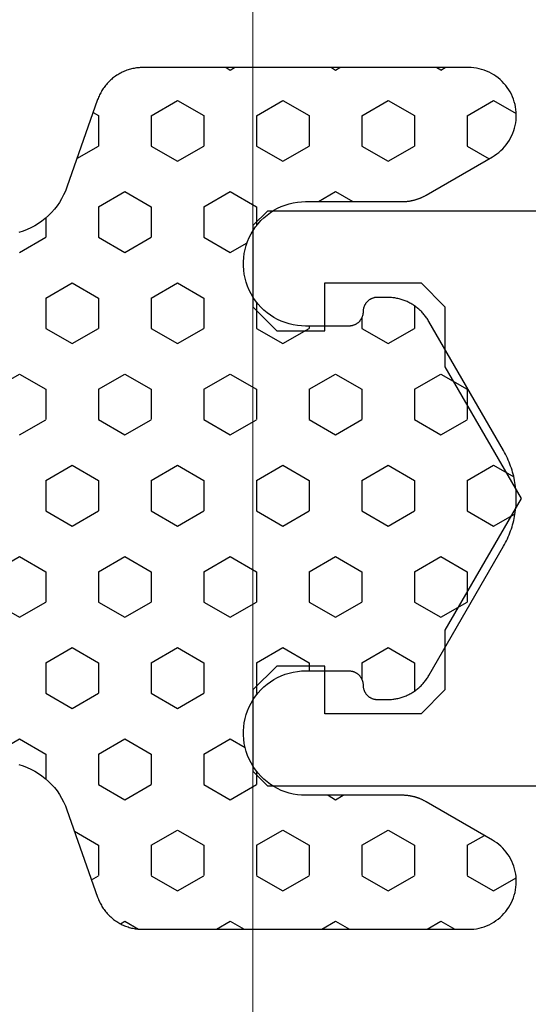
# Model space of a CAD drawing. Extents: x 4615668 to 9294084, y 5325188 to 10688993.
# Tile 168 of 256: x 4635735.05 to 4635736.11, y 5332023.21 to 5332025.27. Entities that reach past the tile are written whole.
import ezdxf
from ezdxf import colors
from ezdxf.entities.mleader import LeaderData, LeaderLine
from ezdxf.math import Vec2, Vec3

# ---------------------------------------------------------------- set-up
doc = ezdxf.new("R2010")
doc.units = 0
doc.header["$MEASUREMENT"] = 0
doc.layers.add('A_wymiary', color=152, linetype='Continuous', lineweight=5)
doc.layers.add('Wymiat 100', color=251, linetype='Continuous', lineweight=5)
doc.layers.add('CrossSectionsProfils', color=7, linetype='Continuous')
doc.styles.get("Standard").update_dxf_attribs({"font": 'txt.shx'})

# ---------------------------------------------------------------- blocks, each defined once
blk = doc.blocks.new('K43_2153_X', base_point=(858.06159, 1427.40338))
at = {"layer": 'CrossSectionsProfils', "flags": 128}
blk.add_lwpolyline([(855.55942, 1433.40338), (838.36159, 1433.40338), (838.06159, 1433.10338), (838.06159, 1431.40338), (838.56159, 1430.90338), (839.56159, 1430.90338), (839.56159, 1431.90338), (841.57195, 1431.90338), (842.07195, 1431.40338), (842.07195, 1430.15338), (843.65967, 1427.40338), (842.07195, 1424.65338), (842.07195, 1423.40338), (841.57195, 1422.90338), (839.56159, 1422.90338), (839.56159, 1423.90338), (838.56159, 1423.90338), (838.06159, 1423.40338), (838.06159, 1421.70338), (838.36159, 1421.40338), (855.55942, 1421.40338)], dxfattribs=at)
blk = doc.blocks.new('Hatch84418', base_point=(6053.053, 1361.842))
at = {"layer": 'CrossSectionsProfils'}
for p, q in [((6439.74, 1346.868), (6440.013, 1347.341)), ((6447.36, 1346.868), (6447.603, 1347.29)), ((6448.63, 1346.868), (6448.372, 1347.315)), ((6456.25, 1346.868), (6455.978, 1347.339)), ((6440.058, 1346.318), (6439.74, 1346.868)), ((6440.692, 1346.318), (6440.957, 1346.777)), ((6447.677, 1346.318), (6447.36, 1346.868)), ((6448.312, 1346.318), (6448.63, 1346.868)), ((6455.298, 1346.318), (6455.091, 1346.676)), ((6455.933, 1346.318), (6456.25, 1346.868)), ((6440.057, 1346.318), (6440.692, 1346.318)), ((6445.455, 1345.768), (6445.772, 1346.318)), ((6445.772, 1346.318), (6446.407, 1346.318)), ((6446.725, 1345.768), (6446.408, 1346.318)), ((6447.677, 1346.318), (6448.312, 1346.318)), ((6449.265, 1345.768), (6449.583, 1346.318)), ((6449.583, 1346.318), (6450.217, 1346.318)), ((6450.535, 1345.768), (6450.217, 1346.318)), ((6455.297, 1346.318), (6455.932, 1346.318)), ((6456.885, 1345.768), (6457.053, 1346.06)), ((6439.105, 1345.768), (6439.053, 1345.858)), ((6439.053, 1345.679), (6439.104, 1345.768)), ((6445.772, 1345.218), (6445.455, 1345.768)), ((6446.407, 1345.218), (6446.725, 1345.768)), ((6449.583, 1345.218), (6449.265, 1345.768)), ((6450.217, 1345.218), (6450.535, 1345.768)), ((6457.053, 1345.477), (6456.885, 1345.768)), ((6439.74, 1344.668), (6440.057, 1345.218)), ((6440.057, 1345.218), (6440.692, 1345.218)), ((6441.01, 1344.668), (6440.692, 1345.218)), ((6444.032, 1345.218), (6444.502, 1345.218)), ((6444.82, 1344.669), (6444.503, 1345.219)), ((6445.772, 1345.218), (6446.407, 1345.218)), ((6447.36, 1344.668), (6447.677, 1345.218)), ((6447.677, 1345.218), (6448.312, 1345.218)), ((6448.63, 1344.668), (6448.312, 1345.218)), ((6449.583, 1345.218), (6450.217, 1345.218)), ((6451.17, 1344.668), (6451.487, 1345.218)), ((6451.487, 1345.218), (6452.075, 1345.218)), ((6454.98, 1344.668), (6455.297, 1345.218)), ((6455.297, 1345.218), (6455.932, 1345.218)), ((6456.25, 1344.668), (6455.933, 1345.218)), ((6440.058, 1344.119), (6439.74, 1344.668)), ((6440.692, 1344.118), (6441.01, 1344.668)), ((6444.502, 1344.118), (6444.82, 1344.668)), ((6447.678, 1344.118), (6447.36, 1344.668)), ((6448.312, 1344.118), (6448.63, 1344.668)), ((6451.487, 1344.118), (6451.17, 1344.668)), ((6455.297, 1344.118), (6454.98, 1344.668)), ((6455.933, 1344.118), (6456.25, 1344.668)), ((6440.057, 1344.118), (6440.692, 1344.118)), ((6444.27, 1344.118), (6444.502, 1344.118)), ((6445.455, 1343.569), (6445.772, 1344.119)), ((6445.772, 1344.118), (6446.407, 1344.118)), ((6446.725, 1343.568), (6446.407, 1344.118)), ((6447.677, 1344.118), (6448.312, 1344.118)), ((6449.265, 1343.568), (6449.583, 1344.118)), ((6449.583, 1344.118), (6450.217, 1344.118)), ((6450.535, 1343.568), (6450.217, 1344.118)), ((6451.487, 1344.118), (6451.837, 1344.118)), ((6455.297, 1344.118), (6455.932, 1344.118)), ((6441.645, 1343.568), (6441.854, 1343.93)), ((6456.885, 1343.568), (6457.053, 1343.86)), ((6439.105, 1343.568), (6439.053, 1343.658)), ((6454.345, 1343.568), (6454.253, 1343.727)), ((6439.053, 1343.479), (6439.105, 1343.568)), ((6441.854, 1343.208), (6441.645, 1343.569)), ((6445.773, 1343.019), (6445.455, 1343.569)), ((6446.407, 1343.018), (6446.725, 1343.568)), ((6449.583, 1343.019), (6449.265, 1343.568)), ((6450.217, 1343.018), (6450.535, 1343.568)), ((6454.253, 1343.41), (6454.345, 1343.568)), ((6457.053, 1343.277), (6456.885, 1343.568)), ((6439.74, 1342.469), (6440.057, 1343.019)), ((6440.057, 1343.018), (6440.692, 1343.018)), ((6441.01, 1342.469), (6440.692, 1343.019)), ((6444.454, 1343.018), (6444.502, 1343.018)), ((6444.82, 1342.469), (6444.503, 1343.019)), ((6445.772, 1343.018), (6446.407, 1343.018)), ((6447.36, 1342.469), (6447.677, 1343.018)), ((6447.677, 1343.018), (6448.312, 1343.018)), ((6448.63, 1342.469), (6448.312, 1343.018)), ((6449.583, 1343.018), (6450.217, 1343.018)), ((6451.17, 1342.468), (6451.487, 1343.018)), ((6451.487, 1343.018), (6451.654, 1343.018)), ((6454.98, 1342.468), (6455.297, 1343.018)), ((6455.297, 1343.018), (6455.932, 1343.018)), ((6456.25, 1342.469), (6455.933, 1343.019)), ((6440.058, 1341.919), (6439.74, 1342.469)), ((6440.692, 1341.919), (6441.01, 1342.469)), ((6444.502, 1341.919), (6444.82, 1342.469)), ((6447.677, 1341.919), (6447.36, 1342.469)), ((6448.312, 1341.919), (6448.63, 1342.469)), ((6451.487, 1341.919), (6451.17, 1342.469)), ((6455.297, 1341.919), (6454.98, 1342.469)), ((6455.933, 1341.919), (6456.25, 1342.469)), ((6452.123, 1341.919), (6452.132, 1341.935)), ((6440.057, 1341.919), (6440.692, 1341.919)), ((6441.645, 1341.369), (6441.962, 1341.919)), ((6441.962, 1341.919), (6442.353, 1341.919)), ((6443.954, 1341.919), (6444.502, 1341.919)), ((6445.455, 1341.369), (6445.772, 1341.918)), ((6445.772, 1341.919), (6446.407, 1341.919)), ((6446.725, 1341.369), (6446.408, 1341.919)), ((6447.677, 1341.919), (6448.312, 1341.919)), ((6449.265, 1341.369), (6449.583, 1341.918)), ((6449.583, 1341.919), (6450.217, 1341.919)), ((6450.535, 1341.369), (6450.217, 1341.919)), ((6451.487, 1341.919), (6452.123, 1341.919)), ((6453.754, 1341.919), (6454.027, 1341.919)), ((6454.345, 1341.369), (6454.028, 1341.919)), ((6455.297, 1341.919), (6455.932, 1341.919)), ((6442.915, 1341.369), (6442.713, 1341.719)), ((6453.075, 1341.369), (6453.253, 1341.677)), ((6456.885, 1341.369), (6457.053, 1341.66)), ((6439.105, 1341.369), (6439.053, 1341.459)), ((6439.053, 1341.279), (6439.105, 1341.369)), ((6441.962, 1340.819), (6441.645, 1341.369)), ((6442.597, 1340.819), (6442.915, 1341.369)), ((6445.773, 1340.819), (6445.455, 1341.369)), ((6446.407, 1340.819), (6446.725, 1341.369)), ((6449.583, 1340.819), (6449.265, 1341.369)), ((6450.217, 1340.819), (6450.535, 1341.369)), ((6453.393, 1340.819), (6453.075, 1341.369)), ((6454.027, 1340.819), (6454.345, 1341.369)), ((6457.053, 1341.077), (6456.885, 1341.369)), ((6439.74, 1340.269), (6440.057, 1340.819)), ((6440.057, 1340.819), (6440.692, 1340.819)), ((6441.01, 1340.269), (6440.693, 1340.819)), ((6441.962, 1340.819), (6442.597, 1340.819)), ((6443.55, 1340.269), (6443.867, 1340.819)), ((6443.867, 1340.819), (6444.502, 1340.819)), ((6444.82, 1340.269), (6444.502, 1340.819)), ((6445.772, 1340.819), (6446.407, 1340.819)), ((6447.36, 1340.269), (6447.677, 1340.819)), ((6447.677, 1340.819), (6448.312, 1340.819)), ((6448.63, 1340.269), (6448.312, 1340.819)), ((6449.583, 1340.819), (6450.217, 1340.819)), ((6451.17, 1340.269), (6451.487, 1340.819)), ((6451.487, 1340.819), (6452.123, 1340.819)), ((6452.44, 1340.269), (6452.123, 1340.819)), ((6453.393, 1340.819), (6454.027, 1340.819)), ((6454.98, 1340.269), (6455.297, 1340.819)), ((6455.297, 1340.819), (6455.932, 1340.819)), ((6456.25, 1340.269), (6455.933, 1340.819)), ((6440.058, 1339.719), (6439.74, 1340.269)), ((6440.692, 1339.719), (6441.01, 1340.269)), ((6443.868, 1339.719), (6443.55, 1340.269)), ((6444.502, 1339.719), (6444.82, 1340.269)), ((6447.678, 1339.719), (6447.36, 1340.269)), ((6448.312, 1339.719), (6448.63, 1340.269)), ((6451.487, 1339.719), (6451.17, 1340.269)), ((6452.123, 1339.719), (6452.44, 1340.269)), ((6455.297, 1339.719), (6454.98, 1340.269)), ((6455.933, 1339.719), (6456.25, 1340.269)), ((6440.057, 1339.719), (6440.692, 1339.719)), ((6441.645, 1339.169), (6441.962, 1339.719)), ((6441.962, 1339.719), (6442.597, 1339.719)), ((6442.915, 1339.169), (6442.598, 1339.719)), ((6443.867, 1339.719), (6444.502, 1339.719)), ((6445.455, 1339.169), (6445.772, 1339.719)), ((6445.772, 1339.719), (6446.407, 1339.719)), ((6446.725, 1339.169), (6446.408, 1339.719)), ((6447.677, 1339.719), (6448.312, 1339.719)), ((6449.265, 1339.169), (6449.583, 1339.719)), ((6449.583, 1339.719), (6450.217, 1339.719)), ((6450.535, 1339.169), (6450.218, 1339.719)), ((6451.487, 1339.719), (6452.123, 1339.719)), ((6453.075, 1339.169), (6453.393, 1339.719)), ((6453.393, 1339.719), (6454.027, 1339.719)), ((6454.345, 1339.169), (6454.027, 1339.719)), ((6455.297, 1339.719), (6455.932, 1339.719)), ((6456.885, 1339.169), (6457.049, 1339.453)), ((6441.962, 1338.619), (6441.645, 1339.169)), ((6442.597, 1338.619), (6442.915, 1339.169)), ((6445.772, 1338.619), (6445.455, 1339.169)), ((6446.407, 1338.619), (6446.725, 1339.169)), ((6449.583, 1338.619), (6449.265, 1339.169)), ((6450.217, 1338.619), (6450.535, 1339.169)), ((6453.392, 1338.619), (6453.075, 1339.169)), ((6454.027, 1338.619), (6454.345, 1339.169)), ((6456.938, 1339.077), (6456.885, 1339.169)), ((6439.991, 1338.504), (6440.057, 1338.619)), ((6440.057, 1338.619), (6440.692, 1338.619)), ((6440.954, 1338.166), (6440.692, 1338.619)), ((6441.962, 1338.619), (6442.597, 1338.619)), ((6443.55, 1338.069), (6443.867, 1338.619)), ((6443.867, 1338.619), (6444.502, 1338.619)), ((6444.82, 1338.069), (6444.503, 1338.619)), ((6445.772, 1338.619), (6446.407, 1338.619)), ((6447.36, 1338.069), (6447.677, 1338.619)), ((6447.677, 1338.619), (6448.312, 1338.619)), ((6448.63, 1338.069), (6448.312, 1338.619)), ((6449.583, 1338.619), (6450.217, 1338.619)), ((6451.17, 1338.069), (6451.488, 1338.619)), ((6451.487, 1338.619), (6452.123, 1338.619)), ((6452.44, 1338.069), (6452.123, 1338.619)), ((6453.393, 1338.619), (6454.027, 1338.619)), ((6455.006, 1338.115), (6455.297, 1338.619)), ((6455.297, 1338.619), (6455.932, 1338.619)), ((6456.019, 1338.47), (6455.933, 1338.619)), ((6443.868, 1337.519), (6443.55, 1338.069)), ((6444.502, 1337.519), (6444.82, 1338.069)), ((6447.678, 1337.519), (6447.36, 1338.069)), ((6448.312, 1337.519), (6448.63, 1338.069)), ((6451.488, 1337.519), (6451.17, 1338.069)), ((6452.123, 1337.519), (6452.44, 1338.069)), ((6442.19, 1337.519), (6442.597, 1337.519)), ((6442.915, 1336.969), (6442.598, 1337.519)), ((6443.867, 1337.519), (6444.502, 1337.519)), ((6445.455, 1336.969), (6445.772, 1337.519)), ((6445.772, 1337.519), (6446.407, 1337.519)), ((6446.725, 1336.969), (6446.408, 1337.519)), ((6447.677, 1337.519), (6448.312, 1337.519)), ((6449.265, 1336.969), (6449.583, 1337.519)), ((6449.583, 1337.519), (6450.217, 1337.519)), ((6450.535, 1336.969), (6450.217, 1337.519)), ((6451.487, 1337.519), (6452.123, 1337.519)), ((6453.075, 1336.969), (6453.393, 1337.519)), ((6453.393, 1337.519), (6453.917, 1337.519)), ((6445.773, 1336.42), (6445.455, 1336.969)), ((6449.583, 1336.42), (6449.265, 1336.969)), ((6450.218, 1336.419), (6450.535, 1336.969)), ((6453.393, 1336.419), (6453.075, 1336.969))]:
    blk.add_line(p, q, dxfattribs=at)
blk = doc.blocks.new('121040', base_point=(6448.053, 1341.842))
at = {"layer": 'CrossSectionsProfils', "flags": 128}
blk.add_lwpolyline([(6453.611, 1336.955), (6453.639, 1337.04), (6453.671, 1337.123), (6453.708, 1337.205), (6453.75, 1337.284), (6453.796, 1337.36), (6453.848, 1337.434), (6453.903, 1337.504), (6453.962, 1337.571), (6454.025, 1337.634), (6454.092, 1337.694), (6454.163, 1337.749), (6454.236, 1337.8), (6454.313, 1337.846), (6454.392, 1337.888), (6454.474, 1337.925), (6454.557, 1337.957), (6454.557, 1337.957), (6456.384, 1338.598), (6456.409, 1338.607), (6456.434, 1338.617), (6456.458, 1338.627), (6456.481, 1338.638), (6456.505, 1338.65), (6456.528, 1338.662), (6456.551, 1338.675), (6456.574, 1338.688), (6456.596, 1338.702), (6456.618, 1338.716), (6456.639, 1338.731), (6456.66, 1338.747), (6456.681, 1338.763), (6456.701, 1338.78), (6456.721, 1338.797), (6456.74, 1338.815), (6456.759, 1338.833), (6456.777, 1338.852), (6456.795, 1338.871), (6456.812, 1338.891), (6456.83, 1338.911), (6456.846, 1338.932), (6456.861, 1338.953), (6456.877, 1338.974), (6456.891, 1338.996), (6456.905, 1339.018), (6456.919, 1339.041), (6456.932, 1339.064), (6456.944, 1339.087), (6456.956, 1339.11), (6456.967, 1339.134), (6456.977, 1339.158), (6456.987, 1339.183), (6456.996, 1339.207), (6457.004, 1339.232), (6457.012, 1339.257), (6457.019, 1339.282), (6457.026, 1339.308), (6457.031, 1339.333), (6457.037, 1339.359), (6457.041, 1339.385), (6457.045, 1339.411), (6457.048, 1339.437), (6457.05, 1339.463), (6457.052, 1339.489), (6457.053, 1339.516), (6457.053, 1339.542), (6457.053, 1339.542), (6457.053, 1346.342), (6457.052, 1346.397), (6457.047, 1346.453), (6457.04, 1346.508), (6457.029, 1346.563), (6457.015, 1346.617), (6456.998, 1346.67), (6456.979, 1346.722), (6456.956, 1346.773), (6456.93, 1346.822), (6456.902, 1346.87), (6456.872, 1346.917), (6456.838, 1346.962), (6456.803, 1347.004), (6456.765, 1347.045), (6456.724, 1347.083), (6456.682, 1347.12), (6456.638, 1347.153), (6456.591, 1347.185), (6456.544, 1347.213), (6456.495, 1347.239), (6456.444, 1347.262), (6456.392, 1347.283), (6456.339, 1347.3), (6456.285, 1347.315), (6456.231, 1347.326), (6456.176, 1347.334), (6456.12, 1347.34), (6456.064, 1347.342), (6456.009, 1347.341), (6455.953, 1347.337), (6455.898, 1347.33), (6455.843, 1347.319), (6455.789, 1347.306), (6455.736, 1347.29), (6455.684, 1347.271), (6455.632, 1347.249), (6455.583, 1347.224), (6455.534, 1347.197), (6455.487, 1347.166), (6455.442, 1347.133), (6455.399, 1347.098), (6455.358, 1347.061), (6455.319, 1347.021), (6455.283, 1346.979), (6455.249, 1346.935), (6455.217, 1346.889), (6455.188, 1346.842), (6455.188, 1346.842), (6454.387, 1345.456), (6454.382, 1345.447), (6454.376, 1345.437), (6454.371, 1345.427), (6454.366, 1345.417), (6454.361, 1345.407), (6454.356, 1345.397), (6454.351, 1345.387), (6454.346, 1345.377), (6454.342, 1345.367), (6454.337, 1345.357), (6454.333, 1345.347), (6454.329, 1345.336), (6454.324, 1345.326), (6454.32, 1345.316), (6454.316, 1345.305), (6454.312, 1345.295), (6454.309, 1345.284), (6454.305, 1345.274), (6454.302, 1345.263), (6454.298, 1345.252), (6454.295, 1345.242), (6454.292, 1345.231), (6454.289, 1345.22), (6454.286, 1345.21), (6454.283, 1345.199), (6454.281, 1345.188), (6454.278, 1345.177), (6454.276, 1345.166), (6454.273, 1345.155), (6454.271, 1345.144), (6454.269, 1345.133), (6454.268, 1345.123), (6454.266, 1345.111), (6454.264, 1345.1), (6454.262, 1345.089), (6454.261, 1345.078), (6454.26, 1345.067), (6454.258, 1345.056), (6454.257, 1345.045), (6454.256, 1345.034), (6454.256, 1345.023), (6454.255, 1345.012), (6454.254, 1345.001), (6454.254, 1344.99), (6454.254, 1344.978), (6454.253, 1344.967), (6454.253, 1344.956), (6454.253, 1344.956), (6454.253, 1342.942), (6454.25, 1342.855), (6454.242, 1342.769), (6454.228, 1342.683), (6454.207, 1342.598), (6454.182, 1342.515), (6454.15, 1342.434), (6454.114, 1342.355), (6454.072, 1342.279), (6454.025, 1342.206), (6453.974, 1342.136), (6453.917, 1342.07), (6453.857, 1342.007), (6453.793, 1341.949), (6453.725, 1341.895), (6453.653, 1341.846), (6453.578, 1341.802), (6453.5, 1341.763), (6453.421, 1341.729), (6453.338, 1341.7), (6453.255, 1341.677), (6453.169, 1341.66), (6453.083, 1341.648), (6452.997, 1341.643), (6452.91, 1341.643), (6452.823, 1341.648), (6452.737, 1341.66), (6452.652, 1341.677), (6452.568, 1341.7), (6452.486, 1341.729), (6452.406, 1341.763), (6452.329, 1341.802), (6452.254, 1341.846), (6452.182, 1341.895), (6452.114, 1341.949), (6452.05, 1342.007), (6451.989, 1342.07), (6451.933, 1342.136), (6451.882, 1342.206), (6451.835, 1342.279), (6451.793, 1342.355), (6451.756, 1342.434), (6451.726, 1342.515), (6451.7, 1342.598), (6451.68, 1342.683), (6451.665, 1342.769), (6451.656, 1342.855), (6451.653, 1342.942), (6451.653, 1342.942), (6451.653, 1343.842), (6451.654, 1343.852), (6451.654, 1343.862), (6451.655, 1343.872), (6451.656, 1343.882), (6451.658, 1343.892), (6451.66, 1343.902), (6451.662, 1343.911), (6451.664, 1343.921), (6451.667, 1343.931), (6451.67, 1343.94), (6451.673, 1343.95), (6451.677, 1343.959), (6451.681, 1343.968), (6451.686, 1343.977), (6451.69, 1343.986), (6451.695, 1343.995), (6451.701, 1344.003), (6451.706, 1344.012), (6451.712, 1344.02), (6451.718, 1344.028), (6451.724, 1344.036), (6451.731, 1344.043), (6451.738, 1344.05), (6451.745, 1344.057), (6451.752, 1344.064), (6451.76, 1344.071), (6451.768, 1344.077), (6451.775, 1344.083), (6451.784, 1344.089), (6451.792, 1344.095), (6451.801, 1344.1), (6451.809, 1344.105), (6451.818, 1344.11), (6451.827, 1344.114), (6451.836, 1344.118), (6451.846, 1344.122), (6451.855, 1344.125), (6451.865, 1344.128), (6451.874, 1344.131), (6451.884, 1344.134), (6451.894, 1344.136), (6451.903, 1344.138), (6451.914, 1344.139), (6451.923, 1344.14), (6451.934, 1344.141), (6451.943, 1344.142), (6451.954, 1344.142), (6451.954, 1344.142), (6451.963, 1344.142), (6451.974, 1344.142), (6451.983, 1344.143), (6451.994, 1344.145), (6452.003, 1344.146), (6452.013, 1344.148), (6452.023, 1344.15), (6452.033, 1344.152), (6452.042, 1344.155), (6452.052, 1344.158), (6452.061, 1344.162), (6452.07, 1344.166), (6452.08, 1344.17), (6452.089, 1344.174), (6452.098, 1344.179), (6452.106, 1344.184), (6452.115, 1344.189), (6452.123, 1344.194), (6452.131, 1344.2), (6452.139, 1344.206), (6452.147, 1344.213), (6452.155, 1344.219), (6452.162, 1344.226), (6452.169, 1344.233), (6452.176, 1344.241), (6452.183, 1344.248), (6452.189, 1344.256), (6452.195, 1344.264), (6452.201, 1344.272), (6452.206, 1344.28), (6452.211, 1344.289), (6452.216, 1344.298), (6452.221, 1344.307), (6452.226, 1344.316), (6452.229, 1344.325), (6452.233, 1344.334), (6452.237, 1344.343), (6452.24, 1344.353), (6452.243, 1344.363), (6452.245, 1344.372), (6452.248, 1344.382), (6452.249, 1344.392), (6452.251, 1344.402), (6452.252, 1344.412), (6452.253, 1344.422), (6452.253, 1344.432), (6452.253, 1344.442), (6452.253, 1344.442), (6452.253, 1344.649), (6452.253, 1344.671), (6452.252, 1344.693), (6452.251, 1344.716), (6452.25, 1344.738), (6452.247, 1344.76), (6452.245, 1344.782), (6452.241, 1344.804), (6452.238, 1344.826), (6452.233, 1344.848), (6452.229, 1344.87), (6452.224, 1344.892), (6452.218, 1344.913), (6452.212, 1344.935), (6452.205, 1344.956), (6452.198, 1344.977), (6452.19, 1344.998), (6452.183, 1345.019), (6452.174, 1345.039), (6452.165, 1345.06), (6452.156, 1345.08), (6452.146, 1345.1), (6452.136, 1345.12), (6452.125, 1345.139), (6452.114, 1345.159), (6452.102, 1345.178), (6452.09, 1345.196), (6452.078, 1345.215), (6452.065, 1345.233), (6452.052, 1345.251), (6452.038, 1345.269), (6452.024, 1345.286), (6452.01, 1345.303), (6451.995, 1345.32), (6451.98, 1345.336), (6451.964, 1345.352), (6451.949, 1345.368), (6451.933, 1345.383), (6451.916, 1345.398), (6451.899, 1345.413), (6451.882, 1345.427), (6451.864, 1345.441), (6451.847, 1345.454), (6451.829, 1345.467), (6451.81, 1345.48), (6451.792, 1345.492), (6451.772, 1345.504), (6451.753, 1345.515), (6451.753, 1345.515), (6449.053, 1347.074), (6449.015, 1347.096), (6448.975, 1347.117), (6448.936, 1347.137), (6448.896, 1347.156), (6448.854, 1347.174), (6448.813, 1347.192), (6448.772, 1347.208), (6448.73, 1347.224), (6448.688, 1347.238), (6448.646, 1347.252), (6448.604, 1347.265), (6448.56, 1347.276), (6448.517, 1347.287), (6448.474, 1347.297), (6448.43, 1347.306), (6448.386, 1347.314), (6448.342, 1347.321), (6448.298, 1347.327), (6448.253, 1347.332), (6448.209, 1347.336), (6448.165, 1347.339), (6448.12, 1347.341), (6448.076, 1347.342), (6448.031, 1347.342), (6447.987, 1347.341), (6447.942, 1347.339), (6447.897, 1347.336), (6447.853, 1347.332), (6447.809, 1347.327), (6447.765, 1347.321), (6447.721, 1347.314), (6447.677, 1347.306), (6447.633, 1347.297), (6447.59, 1347.287), (6447.546, 1347.276), (6447.503, 1347.265), (6447.461, 1347.252), (6447.418, 1347.238), (6447.376, 1347.224), (6447.334, 1347.208), (6447.293, 1347.192), (6447.252, 1347.174), (6447.211, 1347.156), (6447.171, 1347.137), (6447.131, 1347.117), (6447.092, 1347.096), (6447.053, 1347.074), (6447.053, 1347.074), (6444.354, 1345.515), (6444.334, 1345.504), (6444.315, 1345.492), (6444.297, 1345.48), (6444.278, 1345.467), (6444.26, 1345.454), (6444.243, 1345.441), (6444.225, 1345.427), (6444.208, 1345.413), (6444.191, 1345.398), (6444.174, 1345.383), (6444.158, 1345.368), (6444.143, 1345.352), (6444.127, 1345.336), (6444.112, 1345.32), (6444.097, 1345.303), (6444.083, 1345.286), (6444.069, 1345.269), (6444.055, 1345.251), (6444.042, 1345.233), (6444.029, 1345.215), (6444.017, 1345.196), (6444.004, 1345.178), (6443.993, 1345.159), (6443.982, 1345.139), (6443.971, 1345.12), (6443.961, 1345.1), (6443.951, 1345.08), (6443.942, 1345.06), (6443.933, 1345.039), (6443.924, 1345.019), (6443.917, 1344.998), (6443.909, 1344.977), (6443.902, 1344.956), (6443.895, 1344.935), (6443.889, 1344.913), (6443.883, 1344.892), (6443.878, 1344.87), (6443.874, 1344.848), (6443.869, 1344.826), (6443.866, 1344.804), (6443.862, 1344.782), (6443.86, 1344.76), (6443.857, 1344.738), (6443.855, 1344.716), (6443.854, 1344.693), (6443.854, 1344.671), (6443.854, 1344.649), (6443.854, 1344.649), (6443.854, 1344.442), (6443.854, 1344.432), (6443.854, 1344.422), (6443.855, 1344.412), (6443.856, 1344.402), (6443.857, 1344.392), (6443.859, 1344.382), (6443.862, 1344.372), (6443.864, 1344.363), (6443.867, 1344.353), (6443.87, 1344.343), (6443.874, 1344.334), (6443.877, 1344.325), (6443.881, 1344.316), (6443.886, 1344.307), (6443.89, 1344.298), (6443.896, 1344.289), (6443.9, 1344.28), (6443.906, 1344.272), (6443.912, 1344.264), (6443.918, 1344.256), (6443.924, 1344.248), (6443.931, 1344.241), (6443.938, 1344.233), (6443.945, 1344.226), (6443.952, 1344.219), (6443.96, 1344.213), (6443.967, 1344.206), (6443.976, 1344.2), (6443.984, 1344.194), (6443.992, 1344.189), (6444, 1344.184), (6444.009, 1344.179), (6444.018, 1344.174), (6444.027, 1344.17), (6444.036, 1344.166), (6444.045, 1344.162), (6444.055, 1344.158), (6444.064, 1344.155), (6444.074, 1344.152), (6444.084, 1344.15), (6444.094, 1344.148), (6444.104, 1344.146), (6444.113, 1344.145), (6444.124, 1344.143), (6444.133, 1344.142), (6444.144, 1344.142), (6444.153, 1344.142), (6444.153, 1344.142), (6444.164, 1344.142), (6444.173, 1344.141), (6444.184, 1344.14), (6444.193, 1344.139), (6444.203, 1344.138), (6444.213, 1344.136), (6444.223, 1344.134), (6444.233, 1344.131), (6444.242, 1344.128), (6444.252, 1344.125), (6444.261, 1344.122), (6444.271, 1344.118), (6444.28, 1344.114), (6444.289, 1344.11), (6444.297, 1344.105), (6444.306, 1344.1), (6444.315, 1344.095), (6444.323, 1344.089), (6444.332, 1344.083), (6444.339, 1344.077), (6444.347, 1344.071), (6444.354, 1344.064), (6444.362, 1344.057), (6444.369, 1344.05), (6444.376, 1344.043), (6444.382, 1344.036), (6444.389, 1344.028), (6444.395, 1344.02), (6444.401, 1344.012), (6444.406, 1344.003), (6444.412, 1343.995), (6444.417, 1343.986), (6444.421, 1343.977), (6444.426, 1343.968), (6444.43, 1343.959), (6444.434, 1343.95), (6444.437, 1343.94), (6444.44, 1343.931), (6444.443, 1343.921), (6444.445, 1343.911), (6444.447, 1343.902), (6444.449, 1343.892), (6444.451, 1343.882), (6444.452, 1343.872), (6444.453, 1343.862), (6444.453, 1343.852), (6444.454, 1343.842), (6444.454, 1343.842), (6444.454, 1342.942), (6444.451, 1342.855), (6444.442, 1342.769), (6444.427, 1342.683), (6444.407, 1342.598), (6444.381, 1342.515), (6444.35, 1342.434), (6444.313, 1342.355), (6444.272, 1342.279), (6444.225, 1342.206), (6444.174, 1342.136), (6444.118, 1342.07), (6444.057, 1342.007), (6443.993, 1341.949), (6443.925, 1341.895), (6443.853, 1341.846), (6443.778, 1341.802), (6443.701, 1341.763), (6443.621, 1341.729), (6443.539, 1341.7), (6443.455, 1341.677), (6443.37, 1341.66), (6443.284, 1341.648), (6443.197, 1341.643), (6443.11, 1341.643), (6443.023, 1341.648), (6442.937, 1341.66), (6442.852, 1341.677), (6442.768, 1341.7), (6442.686, 1341.729), (6442.606, 1341.763), (6442.529, 1341.802), (6442.454, 1341.846), (6442.382, 1341.895), (6442.314, 1341.949), (6442.25, 1342.007), (6442.189, 1342.07), (6442.133, 1342.136), (6442.082, 1342.206), (6442.035, 1342.279), (6441.993, 1342.355), (6441.957, 1342.434), (6441.925, 1342.515), (6441.899, 1342.598), (6441.879, 1342.683), (6441.865, 1342.769), (6441.856, 1342.855), (6441.854, 1342.942), (6441.854, 1342.942), (6441.854, 1344.956), (6441.854, 1344.967), (6441.853, 1344.978), (6441.853, 1344.99), (6441.853, 1345.001), (6441.852, 1345.012), (6441.851, 1345.023), (6441.851, 1345.034), (6441.85, 1345.045), (6441.849, 1345.056), (6441.847, 1345.067), (6441.846, 1345.078), (6441.845, 1345.089), (6441.843, 1345.1), (6441.841, 1345.111), (6441.839, 1345.123), (6441.837, 1345.133), (6441.835, 1345.144), (6441.833, 1345.155), (6441.831, 1345.166), (6441.829, 1345.177), (6441.826, 1345.188), (6441.824, 1345.199), (6441.821, 1345.21), (6441.818, 1345.22), (6441.815, 1345.231), (6441.812, 1345.242), (6441.809, 1345.252), (6441.805, 1345.263), (6441.802, 1345.274), (6441.798, 1345.284), (6441.794, 1345.295), (6441.791, 1345.305), (6441.787, 1345.316), (6441.783, 1345.326), (6441.778, 1345.336), (6441.774, 1345.347), (6441.77, 1345.357), (6441.765, 1345.367), (6441.761, 1345.377), (6441.756, 1345.387), (6441.751, 1345.397), (6441.746, 1345.407), (6441.741, 1345.417), (6441.736, 1345.427), (6441.73, 1345.437), (6441.725, 1345.447), (6441.719, 1345.456), (6441.719, 1345.456), (6440.919, 1346.842), (6440.89, 1346.889), (6440.858, 1346.935), (6440.824, 1346.979), (6440.788, 1347.021), (6440.749, 1347.061), (6440.708, 1347.098), (6440.665, 1347.133), (6440.619, 1347.166), (6440.573, 1347.197), (6440.524, 1347.224), (6440.474, 1347.249), (6440.423, 1347.271), (6440.371, 1347.29), (6440.317, 1347.306), (6440.264, 1347.319), (6440.209, 1347.33), (6440.153, 1347.337), (6440.098, 1347.341), (6440.042, 1347.342), (6439.987, 1347.34), (6439.931, 1347.334), (6439.876, 1347.326), (6439.822, 1347.315), (6439.768, 1347.3), (6439.715, 1347.283), (6439.663, 1347.262), (6439.612, 1347.239), (6439.563, 1347.213), (6439.515, 1347.185), (6439.469, 1347.153), (6439.425, 1347.12), (6439.383, 1347.083), (6439.342, 1347.045), (6439.304, 1347.004), (6439.269, 1346.962), (6439.235, 1346.917), (6439.205, 1346.87), (6439.176, 1346.822), (6439.151, 1346.773), (6439.128, 1346.722), (6439.109, 1346.67), (6439.092, 1346.617), (6439.078, 1346.563), (6439.067, 1346.508), (6439.06, 1346.453), (6439.055, 1346.397), (6439.053, 1346.342), (6439.053, 1346.342), (6439.053, 1339.542), (6439.054, 1339.516), (6439.055, 1339.489), (6439.057, 1339.463), (6439.059, 1339.437), (6439.062, 1339.411), (6439.066, 1339.385), (6439.07, 1339.359), (6439.075, 1339.333), (6439.081, 1339.308), (6439.088, 1339.282), (6439.095, 1339.257), (6439.103, 1339.232), (6439.111, 1339.207), (6439.12, 1339.183), (6439.13, 1339.158), (6439.14, 1339.134), (6439.151, 1339.11), (6439.163, 1339.087), (6439.175, 1339.064), (6439.188, 1339.041), (6439.202, 1339.018), (6439.215, 1338.996), (6439.23, 1338.974), (6439.245, 1338.953), (6439.261, 1338.932), (6439.277, 1338.911), (6439.294, 1338.891), (6439.312, 1338.871), (6439.329, 1338.852), (6439.348, 1338.833), (6439.367, 1338.815), (6439.386, 1338.797), (6439.406, 1338.78), (6439.426, 1338.763), (6439.446, 1338.747), (6439.467, 1338.731), (6439.489, 1338.716), (6439.511, 1338.702), (6439.533, 1338.688), (6439.556, 1338.675), (6439.579, 1338.662), (6439.602, 1338.65), (6439.625, 1338.638), (6439.649, 1338.627), (6439.673, 1338.617), (6439.698, 1338.607), (6439.723, 1338.598), (6439.723, 1338.598), (6441.55, 1337.957), (6441.633, 1337.925), (6441.715, 1337.888), (6441.794, 1337.846), (6441.871, 1337.8), (6441.944, 1337.749), (6442.014, 1337.694), (6442.082, 1337.634), (6442.145, 1337.571), (6442.204, 1337.504), (6442.259, 1337.434), (6442.311, 1337.36), (6442.357, 1337.284), (6442.399, 1337.205), (6442.436, 1337.123), (6442.468, 1337.04), (6442.496, 1336.955)], dxfattribs=at)
at = {"layer": 'CrossSectionsProfils'}
blk.add_blockref('Hatch84418', (6053.053, 1361.842), dxfattribs=at)
blk = doc.blocks.new('G$CA57B7548')
at = {"layer": 'A_wymiary', "ltscale": 40}
blk.add_lwpolyline([(8.4998, 678.9895), (6.4998, 678.9895), (6.4998, 45.9895), (8.4998, 45.9895)], close=True, dxfattribs=at)
at = {"layer": 'CrossSectionsProfils', "xscale": -0.1, "yscale": -0.1, "zscale": 0.1}
for name, p, rotation in [('K43_2153_X', (8.5, 408.4895), 180), ('121040', (6.5, 408.4895), 89.99999999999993)]:
    blk.add_blockref(name, p, dxfattribs=dict(at, rotation=rotation))

msp = doc.modelspace()

# ---------------------------------------------------------------- block references
at = {"layer": 'Wymiat 100', "color": 5, "lineweight": 0, "ltscale": 40}
msp.add_blockref('G$CA57B7548', (4635729.0339, 5331615.7782), dxfattribs=at)

# ---------------------------------------------------------------- leaders
at = {"layer": 'A_wymiary', "ltscale": 40}
ml = msp.add_multileader_mtext('Standard', dxfattribs=at)
ml.set_content('{\\C146;\\c9000464;kątownik alu. 20x20\\P RAL kolor fasady}', color=4)
ml.set_leader_properties()
ml.build(insert=Vec2(0, 0))
ml.multileader.update_dxf_attribs({"text_right_attachment_type": 6, "dogleg_length": 0.036, "arrow_head_size": 0.018})
ctx = ml.context
ctx.base_point, ctx.char_height, ctx.arrow_head_size, ctx.landing_gap_size, ctx.plane_origin = Vec3(4635763.4724, 5332031.1183), 10, 0.018, 0.009, Vec3(4635860.9135, 5332074.3028)
ctx.right_attachment, ctx.text_align_type = 6, 2
notes = []
notes.append((ctx, [(0, (1, 1, 0), (4635763.4364, 5332031.1183), (1, 0), 0.036, [(0, [(4635745.9317, 5332021.5667)], 0, [])])]))
ctx.mtext.insert, ctx.mtext.width, ctx.mtext.defined_height, ctx.mtext.alignment, ctx.mtext.flow_direction = Vec3(4635928.4814, 5332037.785), 1666.432067, 407.4804, 3, 5
for ctx, leaders in notes:
    for number, flags, end, landing, length, lines in leaders:
        leader = LeaderData()
        leader.index, (leader.has_last_leader_line, leader.has_dogleg_vector, leader.attachment_direction) = number, flags
        leader.last_leader_point, leader.dogleg_vector, leader.dogleg_length = Vec3(end), Vec3(landing), length
        for number, points, colour, breaks in lines:
            line = LeaderLine()
            line.index, line.vertices, line.color, line.breaks = number, Vec3.list(points), colors.encode_raw_color(colour), breaks
            leader.lines.append(line)
        ctx.leaders.append(leader)

doc.saveas('drawing.dxf')
